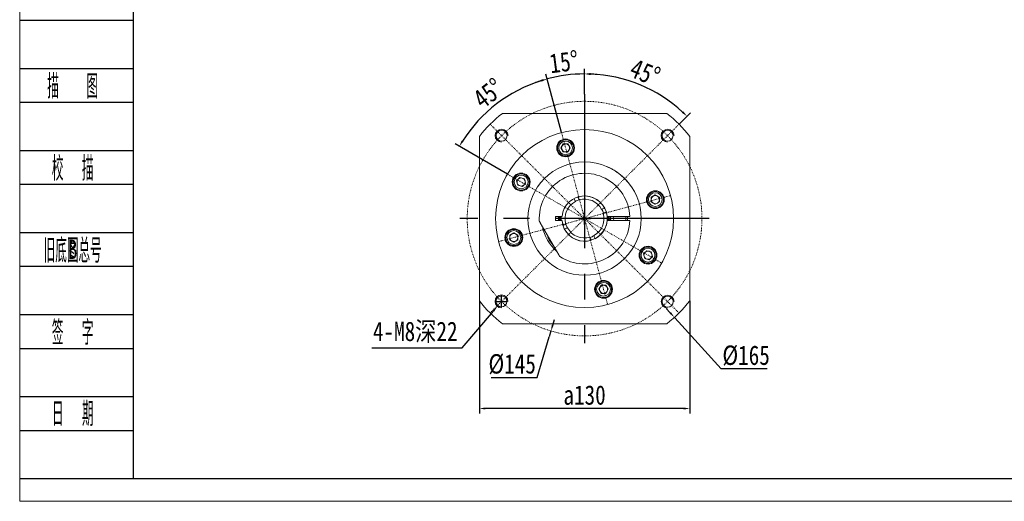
# Model space of a CAD drawing. Header units: millimetres. Extents: x 5315 to 6498, y 123 to 955.
# Tile 1 of 4: x 5321 to 5930, y 123 to 421. Entities that reach past the tile are written whole.
import ezdxf
from ezdxf.enums import TextEntityAlignment as Align

# ---------------------------------------------------------------- set-up
doc = ezdxf.new("R2010")
doc.units = ezdxf.units.MM
doc.header["$LTSCALE"] = 5
doc.header["$PDSIZE"] = -1
doc.linetypes.add('CENTER2', pattern=[28.575, 19.05, -3.175, 3.175, -3.175])
doc.linetypes.add('DASHED', pattern=[0.2, 0.1, -0.1])
doc.layers.get('0').update_dxf_attribs({"lineweight": 18})
for name, color, linetype in [('2细线层', 4, 'Continuous'), ('3中心线层', 1, 'CENTER2'), ('6文字层', 3, 'Continuous')]:
    doc.layers.add(name, color=color, linetype=linetype)
doc.layers.add('图框_外框线', color=7, linetype='Continuous', lineweight=18)
doc.styles.add('PC_TEXTSTYLE', font='ISOCP.SHX', dxfattribs={"width": 0.707, "bigfont": 'GBCBIG.SHX'})
doc.styles.get("Standard").update_dxf_attribs({"font": 'SimSun.ttf'})
doc.styles.add('TH_GBDIM', font='SimSun.ttf', dxfattribs={"width": 0.8})
doc.dimstyles.new('TH_GBDIM', dxfattribs={"dimscale": 1.5, "dimtxt": 3.5, "dimasz": 2.5, "dimexe": 2, "dimexo": 0, "dimgap": 1.5, "dimtad": 1, "dimdec": 1, "dimdsep": 46, "dimtxsty": 'TH_GBDIM', "dimcen": 2.5, "dimdle": 5, "dimclrd": 4, "dimclre": 4, "dimclrt": 3, "dimadec": 0, "dimazin": 0, "dimtfac": 0.714286, "dimtdec": 1, "dimtmove": 0, "dimatfit": 3, "dimfxl": 0, "dimtolj": 1, "dimarcsym": 0})

# ---------------------------------------------------------------- blocks, each defined once
blk = doc.blocks.new('*D37')
at = {"color": 4, "lineweight": -2, "transparency": 16777216}
for p, q in [((5618.89, 243.13), (5618.89, 250.63)), ((5615.14, 246.88), (5622.64, 246.88)), ((5594.64, 218.11), (5613.89, 240.95)), ((5538.82, 218.11), (5594.64, 218.11))]:
    blk.add_line(p, q, dxfattribs=at)
at = {"color": 4, "transparency": 16777216}
blk.add_solid([(5613.42, 241.36), (5614.37, 240.55), (5616.31, 243.82)], dxfattribs=at)
at = {"layer": 'Defpoints', "color": 0, "transparency": 16777216}
for p in [(5621.46, 249.94), (5616.31, 243.82)]:
    blk.add_point(p, dxfattribs=at)
at = {"color": 3, "transparency": 16777216, "insert": (5565.61, 227.77), "char_height": 12, "attachment_point": 5, "style": 'TH_GBDIM'}
blk.add_mtext('\\A1;4-M8深22', dxfattribs=at)
blk = doc.blocks.new('*D38')
at = {"color": 4, "lineweight": -2, "transparency": 16777216}
for p, q in [((5666.47, 298.08), (5673.97, 298.08)), ((5670.22, 294.33), (5670.22, 301.83)), ((5650.53, 232.21), (5651.6, 235.8)), ((5649.45, 228.62), (5648.38, 225.03)), ((5640.83, 199.78), (5648.38, 225.03)), ((5612.41, 199.78), (5640.83, 199.78))]:
    blk.add_line(p, q, dxfattribs=at)
at = {"color": 4, "transparency": 16777216}
blk.add_solid([(5649.93, 232.39), (5651.13, 232.03), (5649.45, 228.62)], dxfattribs=at)
at = {"layer": 'Defpoints', "color": 0, "transparency": 16777216}
for p in [(5690.98, 367.54), (5649.45, 228.62)]:
    blk.add_point(p, dxfattribs=at)
at = {"color": 3, "transparency": 16777216, "insert": (5625.5, 208.03), "char_height": 12, "attachment_point": 5, "style": 'TH_GBDIM'}
blk.add_mtext('\\A1;%%C145', dxfattribs=at)
blk = doc.blocks.new('*D39')
at = {"color": 4, "lineweight": -2, "transparency": 16777216}
for p, q in [((5605.22, 247.28), (5605.22, 177.68)), ((5735.22, 247.28), (5735.22, 177.68)), ((5731.47, 180.68), (5608.97, 180.68))]:
    blk.add_line(p, q, dxfattribs=at)
at = {"color": 4, "transparency": 16777216}
for points in [[(5608.97, 181.31), (5608.97, 180.06), (5605.22, 180.68)], [(5731.47, 181.31), (5731.47, 180.06), (5735.22, 180.68)]]:
    blk.add_solid(points, dxfattribs=at)
at = {"layer": 'Defpoints', "color": 0, "transparency": 16777216}
for p in [(5605.22, 247.28), (5735.22, 247.28), (5605.22, 180.68)]:
    blk.add_point(p, dxfattribs=at)
at = {"color": 3, "transparency": 16777216, "insert": (5670.22, 188.93), "char_height": 12, "attachment_point": 5, "style": 'TH_GBDIM'}
blk.add_mtext('\\A1;a130', dxfattribs=at)
blk = doc.blocks.new('*D40')
at = {"color": 4, "lineweight": -2, "transparency": 16777216}
for p, q in [((5666.47, 298.08), (5673.97, 298.08)), ((5670.22, 294.33), (5670.22, 301.83)), ((5723.17, 239.8), (5720.65, 242.57)), ((5725.69, 237.02), (5728.22, 234.25)), ((5754.68, 205.12), (5728.22, 234.25)), ((5783.1, 205.12), (5754.68, 205.12))]:
    blk.add_line(p, q, dxfattribs=at)
at = {"color": 4, "transparency": 16777216}
blk.add_solid([(5723.64, 240.22), (5722.71, 239.38), (5725.69, 237.02)], dxfattribs=at)
at = {"layer": 'Defpoints', "color": 0, "transparency": 16777216}
for p in [(5614.74, 359.14), (5725.69, 237.02)]:
    blk.add_point(p, dxfattribs=at)
at = {"color": 3, "transparency": 16777216, "insert": (5770.02, 213.37), "char_height": 12, "attachment_point": 5, "style": 'TH_GBDIM'}
blk.add_mtext('\\A1;%%C165', dxfattribs=at)
blk = doc.blocks.new('*D41')
at = {"color": 4, "lineweight": -2, "transparency": 16777216}
for p, q in [((5670.22, 375.08), (5670.22, 390.56)), ((5728.55, 356.42), (5735.6, 363.47))]:
    blk.add_line(p, q, dxfattribs=at)
blk.add_arc((5670.22, 298.08), 89.47, 47.40151, 87.59849, dxfattribs=at)
at = {"color": 4, "transparency": 16777216}
for points in [[(5673.95, 386.85), (5673.98, 388.1), (5670.22, 387.56)], [(5731.21, 364.4), (5730.34, 363.49), (5733.48, 361.35)]]:
    blk.add_solid(points, dxfattribs=at)
at = {"layer": 'Defpoints', "color": 0, "transparency": 16777216}
for p in [(5670.22, 375.08), (5714.95, 375.57), (5728.55, 356.42), (5670.22, 298.08), (5670.22, 221.08)]:
    blk.add_point(p, dxfattribs=at)
at = {"color": 3, "transparency": 16777216, "insert": (5707.61, 388.37), "char_height": 12, "attachment_point": 5, "rotation": 337.5, "style": 'TH_GBDIM'}
blk.add_mtext('\\A1;45°', dxfattribs=at)
blk = doc.blocks.new('*D42')
at = {"color": 4, "lineweight": -2, "transparency": 16777216}
for p, q in [((5670.22, 375.08), (5670.22, 390.48)), ((5655.98, 351.21), (5646.3, 387.33))]:
    blk.add_line(p, q, dxfattribs=at)
for start, end in [(107.40363, 109.80727), (90, 105), (85.19273, 87.59637)]:
    blk.add_arc((5670.22, 298.08), 89.4, start, end, dxfattribs=at)
at = {"color": 4, "transparency": 16777216}
for points in [[(5643.3, 383.99), (5643.65, 382.78), (5647.08, 384.43)], [(5673.95, 386.77), (5673.98, 388.02), (5670.22, 387.48)]]:
    blk.add_solid(points, dxfattribs=at)
at = {"layer": 'Defpoints', "color": 0, "transparency": 16777216}
for p in [(5662.42, 387.14), (5670.22, 375.08), (5655.98, 351.21), (5670.22, 298.08), (5670.22, 221.08)]:
    blk.add_point(p, dxfattribs=at)
at = {"color": 3, "transparency": 16777216, "insert": (5657.47, 394.89), "char_height": 12, "attachment_point": 5, "rotation": 7.5, "style": 'TH_GBDIM'}
blk.add_mtext('\\A1;15°', dxfattribs=at)
blk = doc.blocks.new('*D43')
at = {"color": 4, "lineweight": -2, "transparency": 16777216}
for p, q in [((5655.98, 351.21), (5646.31, 387.28)), ((5622.58, 325.58), (5590.24, 344.25))]:
    blk.add_line(p, q, dxfattribs=at)
blk.add_arc((5670.22, 298.08), 89.34, 107.40502, 147.59498, dxfattribs=at)
at = {"color": 4, "transparency": 16777216}
for points in [[(5643.32, 383.94), (5643.66, 382.73), (5647.09, 384.38)], [(5595.32, 345.64), (5594.25, 346.28), (5592.84, 342.75)]]:
    blk.add_solid(points, dxfattribs=at)
at = {"layer": 'Defpoints', "color": 0, "transparency": 16777216}
for p in [(5625.54, 375.46), (5655.98, 351.21), (5622.58, 325.58), (5670.22, 298.08), (5670.22, 298.08)]:
    blk.add_point(p, dxfattribs=at)
at = {"color": 3, "transparency": 16777216, "insert": (5610.8, 375.51), "char_height": 12, "attachment_point": 5, "rotation": 37.5, "style": 'TH_GBDIM'}
blk.add_mtext('\\A1;45°', dxfattribs=at)

msp = doc.modelspace()

# ---------------------------------------------------------------- linework, layer by layer
at = {"color": 7, "linetype": 'Continuous', "lineweight": 15}
for p, q in [((5721.02, 363.08), (5619.41, 363.08)), ((5605.22, 348.89), (5605.22, 247.28)), ((5735.22, 247.28), (5735.22, 348.89)), ((5657.06, 344.29), (5655.62, 341.79)), ((5655.62, 341.79), (5657.06, 339.29)), ((5659.95, 344.29), (5657.06, 344.29)), ((5661.39, 341.79), (5659.95, 344.29)), ((5659.95, 339.29), (5661.39, 341.79)), ((5657.06, 339.29), (5659.95, 339.29)), ((5630.28, 323.49), (5628.24, 321.45)), ((5633.07, 322.75), (5630.28, 323.49)), ((5633.82, 319.96), (5633.07, 322.75)), ((5628.24, 321.45), (5628.99, 318.67)), ((5628.99, 318.67), (5631.77, 317.92)), ((5631.77, 317.92), (5633.82, 319.96)), ((5666.24, 310.98), (5666.59, 310.13)), ((5713.92, 312.68), (5711.42, 311.24)), ((5711.42, 311.24), (5711.42, 308.35)), ((5716.42, 311.24), (5713.92, 312.68)), ((5716.42, 308.35), (5716.42, 311.24)), ((5664.28, 309.17), (5663.93, 310.03)), ((5681.3, 304.02), (5682.16, 304.37)), ((5711.42, 308.35), (5713.92, 306.91)), ((5713.92, 306.91), (5716.42, 308.35)), ((5652.22, 296.83), (5652.22, 299.33)), ((5652.22, 299.33), (5655.77, 299.33)), ((5683.12, 302.06), (5682.26, 301.71)), ((5684.66, 299.33), (5697.69, 299.33)), ((5686.37, 298.08), (5686.32, 299.33)), ((5686.32, 296.83), (5686.37, 298.08)), ((5696.72, 298.08), (5696.69, 299.33)), ((5696.69, 296.83), (5696.72, 298.08)), ((5654.29, 275.66), (5642.84, 295.5)), ((5655.77, 296.83), (5652.22, 296.83)), ((5657.31, 294.1), (5658.17, 294.46)), ((5659.13, 292.15), (5658.27, 291.79)), ((5697.69, 296.83), (5684.66, 296.83)), ((5626.51, 289.26), (5624.01, 287.81)), ((5624.01, 287.81), (5624.01, 284.93)), ((5629.01, 287.81), (5626.51, 289.26)), ((5629.01, 284.93), (5629.01, 287.81)), ((5674.19, 285.18), (5673.84, 286.04)), ((5676.15, 286.99), (5676.5, 286.14)), ((5624.01, 284.93), (5626.51, 283.48)), ((5626.51, 283.48), (5629.01, 284.93)), ((5708.66, 278.24), (5706.61, 276.2)), ((5706.61, 276.2), (5707.36, 273.42)), ((5711.44, 277.5), (5708.66, 278.24)), ((5710.15, 272.67), (5712.19, 274.71)), ((5712.19, 274.71), (5711.44, 277.5)), ((5707.36, 273.42), (5710.15, 272.67)), ((5680.48, 256.87), (5679.04, 254.37)), ((5683.37, 256.87), (5680.48, 256.87)), ((5684.81, 254.37), (5683.37, 256.87)), ((5679.04, 254.37), (5680.48, 251.87)), ((5680.48, 251.87), (5683.37, 251.87)), ((5683.37, 251.87), (5684.81, 254.37)), ((5619.41, 233.08), (5721.02, 233.08))]:
    msp.add_line(p, q, dxfattribs=at)
at = {"color": 1, "linetype": 'DASHED'}
for q in [(5611.88, 356.42), (5728.55, 356.42), (5655.98, 351.21), (5622.58, 325.58), (5723.34, 312.32), (5611.88, 239.75), (5617.09, 283.85), (5728.55, 239.75), (5717.85, 270.58), (5684.45, 244.96)]:
    msp.add_line((5670.22, 298.08), q, dxfattribs=at)
at = {"color": 7, "linetype": 'Continuous', "lineweight": 15}
for points in [[(5652.26, 299.33), (5652.22, 298.08), (5652.26, 296.83)], [(5654.94, 299.33), (5654.9, 297.48), (5654.94, 296.83)], [(5655.77, 296.82), (5655.72, 297.71), (5655.77, 299.34)], [(5684.66, 299.34), (5684.71, 298.46), (5684.66, 296.82)], [(5685.49, 296.83), (5685.53, 297.7), (5685.49, 299.33)], [(5688.17, 296.83), (5688.22, 298.08), (5688.17, 299.33)], [(5695.68, 299.38), (5695.72, 298.08), (5695.68, 296.83)]]:
    msp.add_lwpolyline(points, dxfattribs=at)
at = {"color": 1, "linetype": 'DASHED'}
msp.add_circle((5670.22, 298.08), 72.5, dxfattribs=at)
at = {"color": 7, "linetype": 'Continuous', "lineweight": 15}
for centre, radius in [((5670.22, 298.08), 55), ((5658.5, 341.79), 5.5), ((5658.5, 341.79), 5), ((5658.5, 341.79), 4.25), ((5670.22, 298.08), 35), ((5631.03, 320.71), 5.5), ((5631.03, 320.71), 5), ((5631.03, 320.71), 4.25), ((5713.92, 309.79), 5.5), ((5713.92, 309.79), 5), ((5713.92, 309.79), 4.25), ((5626.51, 286.37), 5.5), ((5626.51, 286.37), 5), ((5626.51, 286.37), 4.25), ((5709.4, 275.46), 5.5), ((5709.4, 275.46), 5), ((5709.4, 275.46), 4.25), ((5681.93, 254.37), 5.5), ((5681.93, 254.37), 5), ((5681.93, 254.37), 4.25)]:
    msp.add_circle(centre, radius, dxfattribs=at)
for centre in [(5618.95, 349.35), (5721.48, 349.35), (5618.89, 246.88), (5721.54, 246.75)]:
    msp.add_circle(centre, 3.4)
for centre, radius, start, end in [((5670.22, 298.08), 82.5, 128.01228, 141.98772), ((5670.22, 298.08), 82.5, 38.01228, 51.98772), ((5658.5, 341.79), 2.5, 150, 210), ((5658.5, 341.79), 2.5, 90, 150), ((5658.5, 341.79), 2.5, 30, 90), ((5658.5, 341.79), 2.5, 330, 30), ((5658.5, 341.79), 2.5, 210, 270), ((5658.5, 341.79), 2.5, 270, 330), ((5631.03, 320.71), 2.5, 135, 195), ((5631.03, 320.71), 2.5, 75, 135), ((5631.03, 320.71), 2.5, 15, 75), ((5670.22, 298.08), 28, 2.5587, 183.2345), ((5631.03, 320.71), 2.5, 195, 255), ((5631.03, 320.71), 2.5, 255, 315), ((5631.03, 320.71), 2.5, 315, 15), ((5670.22, 298.08), 14, 5.12252, 174.87748), ((5670.22, 298.08), 14, 27.5708, 107.32576), ((5713.92, 309.79), 2.5, 120, 180), ((5713.92, 309.79), 2.5, 60, 120), ((5713.92, 309.79), 2.5, 360, 60), ((5670.22, 298.08), 12, 118.42744, 196.46912), ((5670.22, 298.08), 12.1, 106.51872, 118.37785), ((5670.22, 298.08), 12, 28.42744, 106.46912), ((5713.92, 309.79), 2.5, 180, 240), ((5713.92, 309.79), 2.5, 240, 300), ((5713.92, 309.79), 2.5, 300, 0), ((5670.22, 298.08), 16.15, 175.5609, 184.4391), ((5670.22, 298.08), 16, 175.5192, 184.4808), ((5670.22, 298.08), 15, 175.21981, 184.78019), ((5670.22, 298.08), 12, 298.42744, 16.46912), ((5670.22, 298.08), 14, 297.5708, 17.32576), ((5670.22, 298.08), 12.1, 16.51872, 28.37785), ((5670.22, 298.08), 15, 355.21981, 4.78019), ((5670.22, 298.08), 16, 355.5192, 4.4808), ((5670.22, 298.08), 26.5, 190.62996, 229.37004), ((5670.22, 298.08), 28, 236.7655, 357.4413), ((5670.22, 298.08), 14, 185.12252, 354.87748), ((5670.22, 298.08), 12.1, 196.51872, 208.37785), ((5670.22, 298.08), 12, 208.42744, 286.46912), ((5626.51, 286.37), 2.5, 120, 180), ((5626.51, 286.37), 2.5, 180, 240), ((5626.51, 286.37), 2.5, 60, 120), ((5626.51, 286.37), 2.5, 0, 60), ((5626.51, 286.37), 2.5, 300, 0), ((5648.42, 286.89), 1, 151.97965, 207.18242), ((5670.22, 298.08), 25.5, 207.18242, 221.48738), ((5670.22, 298.08), 14, 207.5708, 287.32576), ((5670.22, 298.08), 12.1, 286.51872, 298.37785), ((5626.51, 286.37), 2.5, 240, 300), ((5709.4, 275.46), 2.5, 135, 195), ((5709.4, 275.46), 2.5, 195, 255), ((5709.4, 275.46), 2.5, 75, 135), ((5709.4, 275.46), 2.5, 15, 75), ((5709.4, 275.46), 2.5, 315, 15), ((5709.4, 275.46), 2.5, 255, 315), ((5681.93, 254.37), 2.5, 150, 210), ((5681.93, 254.37), 2.5, 90, 150), ((5681.93, 254.37), 2.5, 30, 90), ((5681.93, 254.37), 2.5, 330, 30), ((5681.93, 254.37), 2.5, 210, 270), ((5681.93, 254.37), 2.5, 270, 330), ((5670.22, 298.08), 82.5, 218.01228, 231.98772), ((5670.22, 298.08), 82.5, 308.01228, 321.98772)]:
    msp.add_arc(centre, radius, start, end, dxfattribs=at)
at = {"color": 4}
for centre in [(5618.95, 349.35), (5721.48, 349.35), (5618.89, 246.88), (5721.54, 246.75)]:
    msp.add_arc(centre, 4, 0, 270, dxfattribs=at)
at = {"color": 7, "linetype": 'Continuous', "lineweight": 15}
for points, knots in [([(5683.77, 330.35), (5683.79, 330.34), (5683.84, 330.32), (5684.73, 329.94), (5686.15, 329.26), (5688.03, 328.24), (5689.62, 327.23), (5690.52, 326.59), (5690.72, 326.45)], [0, 0, 0, 0, 1.203286, 2.668889, 4.166101, 5.750151, 7.504486, 7.9863, 7.9863, 7.9863, 7.9863]), ([(5690.72, 326.45), (5691.19, 326.09), (5692.14, 325.38), (5693.49, 324.24), (5694.73, 323.08), (5695.98, 321.8), (5696.97, 320.66), (5697.61, 319.86), (5697.68, 319.77), (5697.71, 319.73)], [0, 0, 0, 0, 1.324621, 2.65003, 4.033069, 5.415182, 7.267185, 8.619555, 9.730395, 9.730395, 9.730395, 9.730395]), ([(5664.5, 308.63), (5664.5, 308.64), (5664.43, 308.82), (5664.35, 309), (5664.28, 309.17)], [0, 0, 0, 0, 0.022029, 0.5803622, 0.5803622, 0.5803622, 0.5803622]), ([(5666.59, 310.13), (5666.66, 309.95), (5666.74, 309.77), (5666.81, 309.6), (5666.81, 309.59)], [0, 0, 0, 0, 0.5583332, 0.5803622, 0.5803622, 0.5803622, 0.5803622]), ([(5673.84, 286.04), (5673.77, 286.21), (5673.69, 286.39), (5673.62, 286.57), (5673.62, 286.57)], [0, 0, 0, 0, 0.5583332, 0.5803622, 0.5803622, 0.5803622, 0.5803622]), ([(5675.93, 287.53), (5675.93, 287.52), (5676, 287.34), (5676.08, 287.16), (5676.15, 286.99)], [0, 0, 0, 0, 0.022029, 0.5803622, 0.5803622, 0.5803622, 0.5803622])]:
    msp.add_open_spline(points, degree=3, knots=knots, dxfattribs=at)
for points in [[(5663.93, 310.03), (5663.74, 310.49)], [(5666.05, 311.45), (5666.24, 310.98)], [(5682.16, 304.37), (5682.63, 304.56)], [(5655.77, 299.33), (5656.27, 299.33)], [(5680.77, 303.79), (5681.3, 304.02)], [(5682.26, 301.71), (5681.72, 301.48)], [(5683.58, 302.25), (5683.12, 302.06)], [(5684.16, 299.33), (5684.66, 299.33)], [(5697.69, 299.33), (5698.19, 299.33)], [(5642.26, 296.5), (5642.84, 295.5)], [(5656.27, 296.83), (5655.77, 296.83)], [(5656.85, 293.91), (5657.31, 294.1)], [(5658.17, 294.46), (5658.71, 294.68)], [(5659.66, 292.37), (5659.13, 292.15)], [(5684.66, 296.83), (5684.16, 296.83)], [(5698.19, 296.83), (5697.69, 296.83)], [(5658.27, 291.79), (5657.81, 291.6)], [(5676.5, 286.14), (5676.7, 285.67)], [(5674.38, 284.72), (5674.19, 285.18)], [(5654.29, 275.66), (5654.87, 274.66)]]:
    msp.add_open_spline(points, degree=1, dxfattribs=at)
at = {"layer": '2细线层'}
for p, q in [((5321.44, 420.74), (5391.28, 420.74)), ((5321.44, 390.91), (5391.28, 390.91)), ((5321.44, 370.02), (5391.28, 370.02)), ((5321.44, 340.19), (5391.28, 340.19)), ((5321.44, 319.3), (5391.28, 319.3)), ((5321.44, 289.47), (5391.28, 289.47)), ((5321.44, 268.59), (5391.28, 268.59)), ((5321.44, 238.75), (5391.28, 238.75)), ((5321.44, 217.87), (5391.28, 217.87)), ((5321.44, 188.03), (5391.28, 188.03)), ((5321.44, 167.15), (5391.28, 167.15)), ((5321.44, 137.32), (5391.28, 137.32))]:
    msp.add_line(p, q, dxfattribs=at)
at = {"layer": '3中心线层'}
for p, q in [((5670.22, 375.08), (5670.22, 221.08)), ((5747.22, 298.08), (5593.22, 298.08))]:
    msp.add_line(p, q, dxfattribs=at)
at = {"layer": '图框_外框线', "color": 3}
msp.add_lwpolyline([(5321.26, 123.31), (6497.64, 123.31), (6497.64, 955.18), (5321.26, 955.18)], close=True, dxfattribs=at)
at = {"layer": '图框_外框线', "color": 3, "lineweight": 25}
msp.add_lwpolyline([(5391.28, 137.32), (6483.64, 137.32), (6483.64, 941.18), (5391.28, 941.18)], close=True, dxfattribs=at)

# ---------------------------------------------------------------- texts
at = {"layer": '6文字层', "color": 3, "style": 'PC_TEXTSTYLE'}
for s, width, p in [('描   图', 0.6667, (5353.99, 380.46)), ('校  描', 0.667, (5353.99, 329.75)), ('旧底图总号', 0.667, (5353.99, 279.03)), ('签  字', 0.667, (5353.99, 228.31)), ('日  期', 0.667, (5354.01, 177.89))]:
    msp.add_text(s, height=14.917, dxfattribs=dict(at, width=width)).set_placement(p, align=Align.MIDDLE)
at = {"layer": '6文字层', "width": 0.707}
msp.add_text('B', height=11.93, dxfattribs=at).set_placement((5353.99, 279.03), align=Align.MIDDLE)

# ---------------------------------------------------------------- dimensions: what is measured, and where the dimension line sits
for base, line1, line2, picture, middle in [((5662.42, 387.14), ((5670.22, 298.08), (5655.98, 351.21)), ((5670.22, 375.08), (5670.22, 221.08)), '*D42', (5657.47, 394.89)), ((5714.95, 375.57), ((5670.22, 375.08), (5670.22, 221.08)), ((5670.22, 298.08), (5728.55, 356.42)), '*D41', (5707.61, 388.37)), ((5625.54, 375.46), ((5670.22, 298.08), (5622.58, 325.58)), ((5670.22, 298.08), (5655.98, 351.21)), '*D43', (5610.8, 375.51))]:
    dim = msp.add_angular_dim_2l(base=base, line1=line1, line2=line2, dimstyle='TH_GBDIM', override={"dimtxt": 8, "dimsah": 1, "dimtzin": 0})
    dim.commit()
    dim.dimension.update_dxf_attribs({"geometry": picture, "text_midpoint": middle})
for p1, p2, picture, middle in [((5690.98, 367.54), (5649.45, 228.62), '*D38', (5625.5, 199.78)), ((5614.74, 359.14), (5725.69, 237.02), '*D40', (5770.02, 205.12))]:
    dim = msp.add_diameter_dim_2p(p1=p1, p2=p2, dimstyle='TH_GBDIM', override={"dimtxt": 8, "dimtih": 1, "dimtoh": 1, "dimpost": '%%C<>', "dimsah": 1, "dimtofl": 0, "dimtzin": 0})
    dim.commit()
    dim.dimension.update_dxf_attribs({"geometry": picture, "text_midpoint": middle, "dimtype": 163})
dim = msp.add_diameter_dim_2p(p1=(5621.46, 249.94), p2=(5616.31, 243.82), text='4-M8深22', dimstyle='TH_GBDIM', override={"dimtxt": 8, "dimtih": 1, "dimtoh": 1, "dimpost": '%%C<>', "dimsah": 1, "dimtofl": 0, "dimtzin": 0})
dim.commit()
dim.dimension.update_dxf_attribs({"geometry": '*D37', "text_midpoint": (5565.61, 218.11), "dimtype": 163})
dim = msp.add_linear_dim(base=(5605.22, 180.68), p1=(5735.22, 247.28), p2=(5605.22, 247.28), angle=180, text='a<>', dimstyle='TH_GBDIM', override={"dimtxt": 8, "dimsah": 1, "dimtzin": 0})
dim.commit()
dim.dimension.update_dxf_attribs({"geometry": '*D39', "text_midpoint": (5670.22, 180.68), "dimtype": 160})

doc.saveas('drawing.dxf')
